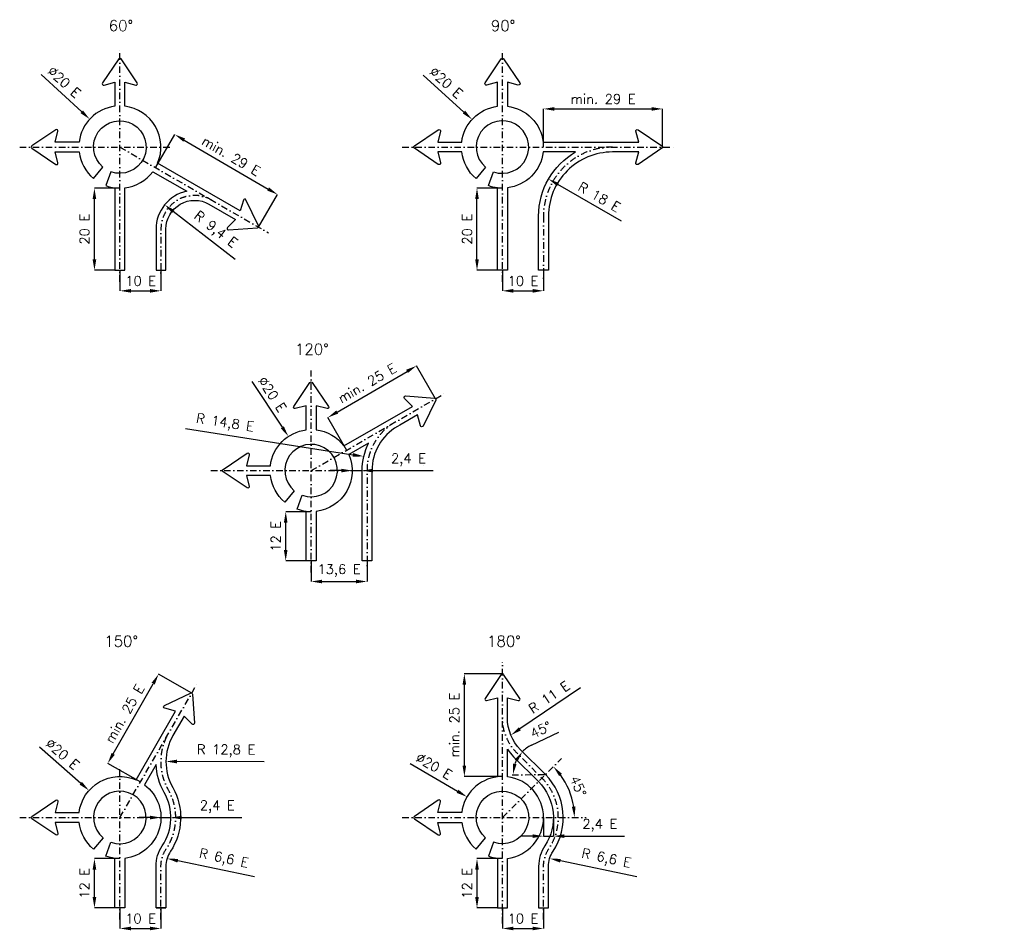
# Model space of a CAD drawing. Header units: millimetres. Extents: x 299 to 43624, y -5240 to 1618.
# Tile 1 of 4: x 299 to 7493, y -5238 to 1413. Entities that reach past the tile are written whole.
import ezdxf

# ---------------------------------------------------------------- set-up
doc = ezdxf.new("R2010")
doc.units = ezdxf.units.MM
doc.header["$LTSCALE"] = 5
doc.linetypes.add('ČERCHOVANÁ', pattern=[25.4, 12.7, -6.35, 0, -6.35])
doc.layers.add('Kóty', color=2, linetype='Continuous')
doc.layers.add('Značka', color=7, linetype='Continuous')
doc.styles.get("Standard").update_dxf_attribs({"font": 'romand.shx', "height": 70})
doc.dimstyles.get("Standard").update_dxf_attribs({"dimtxt": 70, "dimasz": 80, "dimexe": 0.18, "dimexo": 0.0625, "dimgap": 37.5, "dimtad": 1, "dimdec": 0, "dimzin": 0, "dimdsep": 46, "dimtxsty": 'Standard', "dimcen": 0.09, "dimadec": 0, "dimazin": 0, "dimtfac": 1, "dimtdec": 0, "dimtofl": 0, "dimtmove": 0, "dimatfit": 3, "dimfxl": 1, "dimtolj": 1, "dimtzin": 0, "dimarcsym": 0})

# ---------------------------------------------------------------- blocks, each defined once
blk = doc.blocks.new('*D0')
at = {"layer": 'Defpoints', "color": 0, "transparency": 16777216}
for p in [(845.1, 182.8), (1031.1, 182.8), (995.1, -417.2)]:
    blk.add_point(p, dxfattribs=at)
at = {"layer": 'Kóty', "color": 0, "lineweight": -2, "transparency": 16777216}
for p, q in [((1031, 182.8), (844.9, 182.8)), ((845.1, -337.2), (845.1, 102.8)), ((995, -417.2), (844.9, -417.2))]:
    blk.add_line(p, q, dxfattribs=at)
at = {"layer": 'Kóty', "color": 0, "transparency": 16777216}
for points in [[(831.7, 102.8), (858.4, 102.8), (845.1, 182.8)], [(831.7, -337.2), (858.4, -337.2), (845.1, -417.2)]]:
    blk.add_solid(points, dxfattribs=at)
at = {"layer": 'Kóty', "color": 0, "transparency": 16777216, "insert": (772.6, -117.2), "char_height": 70, "attachment_point": 5, "rotation": 90}
blk.add_mtext('\\A1;20 E', dxfattribs=at)
blk = doc.blocks.new('*D1')
at = {"layer": 'Defpoints', "color": 0, "transparency": 16777216}
for p in [(1292.7, 336), (2183.2, 136.1), (2044.2, -102.2)]:
    blk.add_point(p, dxfattribs=at)
at = {"layer": 'Kóty', "color": 0, "lineweight": -2, "transparency": 16777216}
for p, q in [((1292.8, 336.1), (1431.8, 574.6)), ((1500.8, 534.1), (2114.1, 176.4)), ((2044.3, -102.2), (2183.3, 136.3))]:
    blk.add_line(p, q, dxfattribs=at)
at = {"layer": 'Kóty', "color": 0, "transparency": 16777216}
for points in [[(1507.6, 545.6), (1494.1, 522.6), (1431.7, 574.4)], [(2120.9, 187.9), (2107.4, 164.9), (2183.2, 136.1)]]:
    blk.add_solid(points, dxfattribs=at)
at = {"layer": 'Kóty', "color": 0, "transparency": 16777216, "insert": (1844, 417.9), "char_height": 70, "attachment_point": 5, "rotation": 329.74894}
blk.add_mtext('\\A1;min. 29 E', dxfattribs=at)
blk = doc.blocks.new('*D2')
at = {"layer": 'Defpoints', "color": 0, "transparency": 16777216}
for p in [(3640.1, 182.8), (3826.1, 182.8), (3790.1, -417.2)]:
    blk.add_point(p, dxfattribs=at)
at = {"layer": 'Kóty', "color": 0, "lineweight": -2, "transparency": 16777216}
for p, q in [((3826.1, 182.8), (3640, 182.8)), ((3640.1, -337.2), (3640.1, 102.8)), ((3790.1, -417.2), (3640, -417.2))]:
    blk.add_line(p, q, dxfattribs=at)
at = {"layer": 'Kóty', "color": 0, "transparency": 16777216}
for points in [[(3626.8, 102.8), (3653.5, 102.8), (3640.1, 182.8)], [(3626.8, -337.2), (3653.5, -337.2), (3640.1, -417.2)]]:
    blk.add_solid(points, dxfattribs=at)
at = {"layer": 'Kóty', "color": 0, "transparency": 16777216, "insert": (3567.6, -117.2), "char_height": 70, "attachment_point": 5, "rotation": 90}
blk.add_mtext('\\A1;20 E', dxfattribs=at)
blk = doc.blocks.new('*D3')
at = {"layer": 'Defpoints', "color": 0, "transparency": 16777216}
for p in [(4996.1, 761.3), (4126.1, 482.8), (4996.1, 482.8)]:
    blk.add_point(p, dxfattribs=at)
at = {"layer": 'Kóty', "color": 0, "lineweight": -2, "transparency": 16777216}
for p, q in [((4126.1, 482.8), (4126.1, 761.5)), ((4206.1, 761.3), (4916.1, 761.3)), ((4996.1, 482.8), (4996.1, 761.5))]:
    blk.add_line(p, q, dxfattribs=at)
at = {"layer": 'Kóty', "color": 0, "transparency": 16777216}
for points in [[(4206.1, 774.7), (4206.1, 748), (4126.1, 761.3)], [(4916.1, 774.7), (4916.1, 748), (4996.1, 761.3)]]:
    blk.add_solid(points, dxfattribs=at)
at = {"layer": 'Kóty', "color": 0, "transparency": 16777216, "insert": (4561.1, 833.8), "char_height": 70, "attachment_point": 5}
blk.add_mtext('\\A1;min. 29 E', dxfattribs=at)
blk = doc.blocks.new('*D4')
at = {"layer": 'Defpoints', "color": 0, "transparency": 16777216}
for p in [(2242.5, -2180.2), (2428.5, -2180.2), (2392.5, -2540.2)]:
    blk.add_point(p, dxfattribs=at)
at = {"layer": 'Kóty', "color": 0, "lineweight": -2, "transparency": 16777216}
for p, q in [((2428.4, -2180.2), (2242.3, -2180.2)), ((2242.5, -2460.2), (2242.5, -2260.2)), ((2392.4, -2540.2), (2242.3, -2540.2))]:
    blk.add_line(p, q, dxfattribs=at)
at = {"layer": 'Kóty', "color": 0, "transparency": 16777216}
for points in [[(2229.2, -2260.2), (2255.8, -2260.2), (2242.5, -2180.2)], [(2229.2, -2460.2), (2255.8, -2460.2), (2242.5, -2540.2)]]:
    blk.add_solid(points, dxfattribs=at)
at = {"layer": 'Kóty', "color": 0, "transparency": 16777216, "insert": (2170, -2360.2), "char_height": 70, "attachment_point": 5, "rotation": 90}
blk.add_mtext('\\A1;12 E', dxfattribs=at)
blk = doc.blocks.new('*D5')
at = {"layer": 'Defpoints', "color": 0, "transparency": 16777216}
for p in [(3198, -1115.1), (3337.8, -1355.2), (2689.8, -1732.8)]:
    blk.add_point(p, dxfattribs=at)
at = {"layer": 'Kóty', "color": 0, "lineweight": -2, "transparency": 16777216}
for p, q in [((3337.8, -1355.1), (3197.9, -1115)), ((2619, -1452.4), (3128.8, -1155.4)), ((2689.7, -1732.7), (2549.8, -1492.5))]:
    blk.add_line(p, q, dxfattribs=at)
at = {"layer": 'Kóty', "color": 0, "transparency": 16777216}
for points in [[(3122.1, -1143.9), (3135.5, -1166.9), (3198, -1115.1)], [(2612.3, -1440.9), (2625.7, -1463.9), (2549.9, -1492.7)]]:
    blk.add_solid(points, dxfattribs=at)
at = {"layer": 'Kóty', "color": 0, "transparency": 16777216, "insert": (2837.4, -1241.3), "char_height": 70, "attachment_point": 5, "rotation": 30.22629}
blk.add_mtext('\\A1;min. 25 E', dxfattribs=at)
blk = doc.blocks.new('*D6')
at = {"layer": 'Defpoints', "color": 0, "transparency": 16777216}
for p in [(845.1, -4714.2), (1031.1, -4714.2), (995.1, -5074.2)]:
    blk.add_point(p, dxfattribs=at)
at = {"layer": 'Kóty', "color": 0, "lineweight": -2, "transparency": 16777216}
for p, q in [((1031.1, -4714.2), (845, -4714.2)), ((845.1, -4994.2), (845.1, -4794.2)), ((995.1, -5074.2), (845, -5074.2))]:
    blk.add_line(p, q, dxfattribs=at)
at = {"layer": 'Kóty', "color": 0, "transparency": 16777216}
for points in [[(831.8, -4794.2), (858.5, -4794.2), (845.1, -4714.2)], [(831.8, -4994.2), (858.5, -4994.2), (845.1, -5074.2)]]:
    blk.add_solid(points, dxfattribs=at)
at = {"layer": 'Kóty', "color": 0, "transparency": 16777216, "insert": (772.6, -4894.2), "char_height": 70, "attachment_point": 5, "rotation": 90}
blk.add_mtext('\\A1;12 E', dxfattribs=at)
blk = doc.blocks.new('*D7')
at = {"layer": 'Defpoints', "color": 0, "transparency": 16777216}
for p in [(1375.7, -4713.2), (1569.5, -4753.7)]:
    blk.add_point(p, dxfattribs=at)
at = {"layer": 'Kóty', "color": 0, "lineweight": -2, "transparency": 16777216}
blk.add_line((2013.5, -4846.6), (1454, -4729.6), dxfattribs=at)
at = {"layer": 'Kóty', "color": 0, "transparency": 16777216}
blk.add_solid([(1456.7, -4716.5), (1451.2, -4742.6), (1375.7, -4713.2)], dxfattribs=at)
at = {"layer": 'Kóty', "color": 0, "transparency": 16777216, "insert": (1789.1, -4718.8), "char_height": 70, "attachment_point": 5, "rotation": 348.18379}
blk.add_mtext('\\A1;R 6,6 E', dxfattribs=at)
blk = doc.blocks.new('*D8')
at = {"layer": 'Defpoints', "color": 0, "transparency": 16777216}
for p in [(1313.9, -3366.8), (1556.1, -3504.9), (1184.7, -4156.5)]:
    blk.add_point(p, dxfattribs=at)
at = {"layer": 'Kóty', "color": 0, "lineweight": -2, "transparency": 16777216}
for p, q in [((1556, -3504.8), (1313.7, -3366.7)), ((982.1, -3948.9), (1274.3, -3436.3)), ((1184.6, -4156.4), (942.3, -4018.3))]:
    blk.add_line(p, q, dxfattribs=at)
at = {"layer": 'Kóty', "color": 0, "transparency": 16777216}
for points in [[(1262.7, -3429.7), (1285.8, -3442.9), (1313.9, -3366.8)], [(970.5, -3942.3), (993.7, -3955.5), (942.5, -4018.4)]]:
    blk.add_solid(points, dxfattribs=at)
at = {"layer": 'Kóty', "color": 0, "transparency": 16777216, "insert": (1065.2, -3656.7), "char_height": 70, "attachment_point": 5, "rotation": 60.31669}
blk.add_mtext('\\A1;min. 25 E', dxfattribs=at)
blk = doc.blocks.new('*D9')
at = {"layer": 'Defpoints', "color": 0, "transparency": 16777216}
for p in [(3640.2, -4714.2), (3826.2, -4714.2), (3790.2, -5074.2)]:
    blk.add_point(p, dxfattribs=at)
at = {"layer": 'Kóty', "color": 0, "lineweight": -2, "transparency": 16777216}
for p, q in [((3826.2, -4714.2), (3640, -4714.2)), ((3640.2, -4994.2), (3640.2, -4794.2)), ((3790.2, -5074.2), (3640, -5074.2))]:
    blk.add_line(p, q, dxfattribs=at)
at = {"layer": 'Kóty', "color": 0, "transparency": 16777216}
for points in [[(3626.9, -4794.2), (3653.6, -4794.2), (3640.2, -4714.2)], [(3626.9, -4994.2), (3653.6, -4994.2), (3640.2, -5074.2)]]:
    blk.add_solid(points, dxfattribs=at)
at = {"layer": 'Kóty', "color": 0, "transparency": 16777216, "insert": (3567.7, -4894.2), "char_height": 70, "attachment_point": 5, "rotation": 90}
blk.add_mtext('\\A1;12 E', dxfattribs=at)
blk = doc.blocks.new('*D10')
at = {"layer": 'Defpoints', "color": 0, "transparency": 16777216}
for p in [(3547.7, -3364.2), (3826.2, -3364.2), (3826.2, -4114.2)]:
    blk.add_point(p, dxfattribs=at)
at = {"layer": 'Kóty', "color": 0, "lineweight": -2, "transparency": 16777216}
for p, q in [((3826.2, -3364.2), (3547.5, -3364.2)), ((3547.7, -4034.2), (3547.7, -3444.2)), ((3826.2, -4114.2), (3547.5, -4114.2))]:
    blk.add_line(p, q, dxfattribs=at)
at = {"layer": 'Kóty', "color": 0, "transparency": 16777216}
for points in [[(3534.3, -3444.2), (3561, -3444.2), (3547.7, -3364.2)], [(3534.3, -4034.2), (3561, -4034.2), (3547.7, -4114.2)]]:
    blk.add_solid(points, dxfattribs=at)
at = {"layer": 'Kóty', "color": 0, "transparency": 16777216, "insert": (3475.2, -3739.2), "char_height": 70, "attachment_point": 5, "rotation": 90}
blk.add_mtext('\\A1;min. 25 E', dxfattribs=at)
blk = doc.blocks.new('*D24')
at = {"layer": 'Defpoints', "color": 0, "transparency": 16777216}
for p in [(4257.8, -3982.5), (4334.6, -4277.9), (3094.2, -4414.1), (3826.1, -4414.1), (4436.6, -4414.1)]:
    blk.add_point(p, dxfattribs=at)
at = {"layer": 'Kóty', "color": 0, "lineweight": -2, "transparency": 16777216}
blk.add_arc((3826.1, -4414.1), 526.4, 8.71571, 36.28429, dxfattribs=at)
at = {"layer": 'Kóty', "color": 0, "transparency": 16777216}
for points in [[(4240.4, -4111.3), (4260.6, -4093.9), (4198.4, -4041.9)], [(4359.8, -4333.3), (4333.2, -4335.4), (4352.6, -4414.1)]]:
    blk.add_solid(points, dxfattribs=at)
at = {"layer": 'Kóty', "color": 0, "transparency": 16777216, "insert": (4379.5, -4184.9), "char_height": 70, "attachment_point": 5, "rotation": 292.5}
blk.add_mtext('\\A1;45°', dxfattribs=at)
blk = doc.blocks.new('*D34')
at = {"layer": 'Defpoints', "color": 0, "transparency": 16777216}
for p in [(1331.1, -4414.2), (1403.1, -4414.2), (1403.1, -4414.2)]:
    blk.add_point(p, dxfattribs=at)
at = {"layer": 'Kóty', "color": 0, "lineweight": -2, "transparency": 16777216}
for p, q in [((1251.1, -4414.2), (1171.1, -4414.2)), ((1331.1, -4414.2), (1331.1, -4414)), ((1403.1, -4414.3), (1403.1, -4414.4)), ((1483.1, -4414.2), (1921.5, -4414.2))]:
    blk.add_line(p, q, dxfattribs=at)
at = {"layer": 'Kóty', "color": 0, "transparency": 16777216}
for points in [[(1251.1, -4400.9), (1251.1, -4427.5), (1331.1, -4414.2)], [(1483.1, -4400.9), (1483.1, -4427.5), (1403.1, -4414.2)]]:
    blk.add_solid(points, dxfattribs=at)
at = {"layer": 'Kóty', "color": 0, "transparency": 16777216, "insert": (1742.3, -4335), "char_height": 70, "attachment_point": 5}
blk.add_mtext('\\A1;2,4 E', dxfattribs=at)
blk = doc.blocks.new('*D35')
at = {"layer": 'Defpoints', "color": 0, "transparency": 16777216}
for p in [(2728.5, -1880.2), (2800.5, -1880.2), (2800.5, -1880.2)]:
    blk.add_point(p, dxfattribs=at)
at = {"layer": 'Kóty', "color": 0, "lineweight": -2, "transparency": 16777216}
for p, q in [((2648.5, -1880.2), (2568.5, -1880.2)), ((2728.5, -1880.3), (2728.5, -1880.4)), ((2800.5, -1880.3), (2800.5, -1880.4)), ((2880.5, -1880.2), (3318.8, -1880.2))]:
    blk.add_line(p, q, dxfattribs=at)
at = {"layer": 'Kóty', "color": 0, "transparency": 16777216}
for points in [[(2648.5, -1866.9), (2648.5, -1893.5), (2728.5, -1880.2)], [(2880.5, -1866.9), (2880.5, -1893.5), (2800.5, -1880.2)]]:
    blk.add_solid(points, dxfattribs=at)
at = {"layer": 'Kóty', "color": 0, "transparency": 16777216, "insert": (3139.7, -1801), "char_height": 70, "attachment_point": 5}
blk.add_mtext('\\A1;2,4 E', dxfattribs=at)
blk = doc.blocks.new('*D36')
at = {"layer": 'Defpoints', "color": 0, "transparency": 16777216}
for p in [(3950.1, -3910.2), (3910.6, -4039.4), (4140.2, -4100.3), (4140.2, -4100.3), (3896.9, -4101.3)]:
    blk.add_point(p, dxfattribs=at)
at = {"layer": 'Kóty', "color": 0, "lineweight": -2, "transparency": 16777216}
blk.add_line((4037.5, -3886.1), (4237.4, -3790.3), dxfattribs=at)
for start, end in [(115.60683, 135), (154.39317, 160.84674)]:
    blk.add_arc((4140.2, -4100.3), 237.5, start, end, dxfattribs=at)
at = {"layer": 'Kóty', "color": 0, "transparency": 16777216}
for points in [[(3915.1, -3989.9), (3936.9, -4005.3), (3972.3, -3932.3)], [(3929, -4024.5), (3902.7, -4020.1), (3902.7, -4101.3)]]:
    blk.add_solid(points, dxfattribs=at)
at = {"layer": 'Kóty', "color": 0, "transparency": 16777216, "insert": (4106.2, -3772.8), "char_height": 70, "attachment_point": 5, "rotation": 25.60683}
blk.add_mtext('\\A1;45°', dxfattribs=at)
blk = doc.blocks.new('*D37')
at = {"layer": 'Defpoints', "color": 0, "transparency": 16777216}
for p in [(4126.2, -4414.1), (4198.2, -4414.2), (4198.2, -4549.9)]:
    blk.add_point(p, dxfattribs=at)
at = {"layer": 'Kóty', "color": 0, "lineweight": -2, "transparency": 16777216}
for p, q in [((4126.2, -4414.2), (4126.2, -4550.1)), ((4198.2, -4414.3), (4198.2, -4550.1)), ((4046.2, -4549.9), (3966.2, -4549.9)), ((4278.2, -4549.9), (4716.6, -4549.9))]:
    blk.add_line(p, q, dxfattribs=at)
at = {"layer": 'Kóty', "color": 0, "transparency": 16777216}
for points in [[(4046.2, -4536.6), (4046.2, -4563.2), (4126.2, -4549.9)], [(4278.2, -4536.6), (4278.2, -4563.2), (4198.2, -4549.9)]]:
    blk.add_solid(points, dxfattribs=at)
at = {"layer": 'Kóty', "color": 0, "transparency": 16777216, "insert": (4537.4, -4470.7), "char_height": 70, "attachment_point": 5}
blk.add_mtext('\\A1;2,4 E', dxfattribs=at)
blk = doc.blocks.new('*D50')
at = {"layer": 'Defpoints', "color": 0, "transparency": 16777216}
for p in [(2812.7, -1776.9), (3251.4, -1845.4)]:
    blk.add_point(p, dxfattribs=at)
at = {"layer": 'Kóty', "color": 0, "lineweight": -2, "transparency": 16777216}
for p, q in [((1510.8, -1573.6), (2733.7, -1764.5)), ((3251.3, -1845.4), (3251.5, -1845.4)), ((3251.4, -1845.5), (3251.4, -1845.3))]:
    blk.add_line(p, q, dxfattribs=at)
at = {"layer": 'Kóty', "color": 0, "transparency": 16777216}
blk.add_solid([(2735.7, -1751.4), (2731.6, -1777.7), (2812.7, -1776.9)], dxfattribs=at)
at = {"layer": 'Kóty', "color": 0, "transparency": 16777216, "insert": (1798.8, -1538.4), "char_height": 70, "attachment_point": 5, "rotation": 351.12528}
blk.add_mtext('\\A1;R 14,8 E', dxfattribs=at)
blk = doc.blocks.new('*D57')
at = {"layer": 'Defpoints', "color": 0, "transparency": 16777216}
for p in [(4162.7, 249.1), (4630.1, -21.2)]:
    blk.add_point(p, dxfattribs=at)
at = {"layer": 'Kóty', "color": 0, "lineweight": -2, "transparency": 16777216}
blk.add_line((4695.1, -58.8), (4231.9, 209), dxfattribs=at)
at = {"layer": 'Kóty', "color": 0, "transparency": 16777216}
blk.add_solid([(4238.6, 220.6), (4225.2, 197.5), (4162.7, 249.1)], dxfattribs=at)
at = {"layer": 'Kóty', "color": 0, "transparency": 16777216, "insert": (4534.4, 117.9), "char_height": 70, "attachment_point": 5, "rotation": 329.96322}
blk.add_mtext('\\A1;R 18 E', dxfattribs=at)
blk = doc.blocks.new('*D58')
at = {"layer": 'Defpoints', "color": 0, "transparency": 16777216}
for p in [(1367.7, -4004.6), (1751.7, -4006.2)]:
    blk.add_point(p, dxfattribs=at)
at = {"layer": 'Kóty', "color": 0, "lineweight": -2, "transparency": 16777216}
blk.add_line((2086, -4007.6), (1447.7, -4005), dxfattribs=at)
at = {"layer": 'Kóty', "color": 0, "transparency": 16777216}
blk.add_solid([(1447.7, -3991.6), (1447.6, -4018.3), (1367.7, -4004.6)], dxfattribs=at)
at = {"layer": 'Kóty', "color": 0, "transparency": 16777216, "insert": (1807.2, -3927.3), "char_height": 70, "attachment_point": 5, "rotation": 359.75971}
blk.add_mtext('\\A1;R 12,8 E', dxfattribs=at)
blk = doc.blocks.new('*D59')
at = {"layer": 'Defpoints', "color": 0, "transparency": 16777216}
for p in [(4170.7, -4713.2), (4364.5, -4753.7)]:
    blk.add_point(p, dxfattribs=at)
at = {"layer": 'Kóty', "color": 0, "lineweight": -2, "transparency": 16777216}
blk.add_line((4808.6, -4846.6), (4249, -4729.6), dxfattribs=at)
at = {"layer": 'Kóty', "color": 0, "transparency": 16777216}
blk.add_solid([(4251.8, -4716.5), (4246.3, -4742.6), (4170.7, -4713.2)], dxfattribs=at)
at = {"layer": 'Kóty', "color": 0, "transparency": 16777216, "insert": (4584.2, -4718.8), "char_height": 70, "attachment_point": 5, "rotation": 348.18379}
blk.add_mtext('\\A1;R 6,6 E', dxfattribs=at)
blk = doc.blocks.new('*D60')
at = {"layer": 'Defpoints', "color": 0, "transparency": 16777216}
for p in [(4160.5, -3626.7), (3887.3, -3811.9)]:
    blk.add_point(p, dxfattribs=at)
at = {"layer": 'Kóty', "color": 0, "lineweight": -2, "transparency": 16777216}
blk.add_line((4396.3, -3466.7), (3953.6, -3767), dxfattribs=at)
at = {"layer": 'Kóty', "color": 0, "transparency": 16777216}
blk.add_solid([(3946.1, -3756), (3961, -3778), (3887.3, -3811.9)], dxfattribs=at)
at = {"layer": 'Kóty', "color": 0, "transparency": 16777216, "insert": (4167.3, -3534.4), "char_height": 70, "attachment_point": 5, "rotation": 34.14699}
blk.add_mtext('\\A1;R 11 E', dxfattribs=at)

msp = doc.modelspace()

# ---------------------------------------------------------------- linework, layer by layer
at = {"color": 3}
msp.add_lwpolyline([(1295.1, -5074.2), (1367.1, -5074.2)], dxfattribs=at)
at = {"layer": 'Kóty'}
for p, q in [((457.1, 1013.4), (752, 740.7)), ((3247.5, 1008.3), (3544.8, 738.2)), ((1031, 482.8), (1031.1, 482.8)), ((1031.1, 482.7), (1031.1, 482.9)), ((3826, 482.8), (3826.2, 482.8)), ((3826.1, 482.7), (3826.1, 482.9)), ((1873.1, -338.1), (1421.3, 12.2)), ((1031.1, -417.3), (1031.1, -567.4)), ((1331.1, -417.3), (1331.1, -567.4)), ((3826.1, -417.3), (3826.1, -567.4)), ((4126.1, -417.3), (4126.1, -567.4)), ((1111.1, -567.2), (1251.1, -567.2)), ((3906.1, -567.2), (4046.1, -567.2)), ((1994.9, -1229.8), (2217.7, -1564)), ((2428.4, -1880.2), (2428.6, -1880.2)), ((2428.4, -1880.2), (2428.6, -1880.2)), ((2428.5, -1880.3), (2428.5, -1880.1)), ((2428.5, -1880.3), (2428.5, -1880.1)), ((2428.5, -1880.2), (2428.7, -1880.2)), ((2428.5, -1880.2), (2428.7, -1880.2)), ((2428.6, -1880.3), (2428.6, -1880.1)), ((2428.6, -1880.3), (2428.6, -1880.1)), ((2428.5, -2540.3), (2428.5, -2690.4)), ((2836.5, -2540.3), (2836.5, -2690.4)), ((2508.5, -2690.2), (2756.5, -2690.2)), ((443.4, -3898.8), (745.4, -4163.7)), ((3151.2, -4020), (3498.1, -4222.6)), ((1031.1, -4414.3), (1031.1, -4414.1)), ((1031.1, -4414.2), (1031.2, -4414.2)), ((3826.1, -4414.1), (3826.3, -4414.1)), ((3826.1, -4414.1), (3826.3, -4414.1)), ((3826.1, -4414.1), (3826.3, -4414.1)), ((3826.1, -4414.2), (3826.3, -4414.2)), ((3826.2, -4414.2), (3826.2, -4414)), ((3826.2, -4414.2), (3826.2, -4414)), ((3826.2, -4414.2), (3826.2, -4414)), ((3826.2, -4414.3), (3826.2, -4414.1)), ((1031.1, -5074.3), (1031.1, -5224.4)), ((1331.1, -5074.3), (1331.1, -5224.4)), ((3826.2, -5074.3), (3826.2, -5224.4)), ((4126.2, -5074.3), (4126.2, -5224.4)), ((1111.1, -5224.2), (1251.1, -5224.2)), ((3906.2, -5224.2), (4046.2, -5224.2))]:
    msp.add_line(p, q, dxfattribs=at)
at = {"layer": 'Kóty', "ltscale": 0.75}
for p, q in [((1031, 482.8), (1031.1, 482.8)), ((1031, 482.8), (1031.1, 482.8)), ((1031.1, 482.7), (1031.1, 482.9)), ((1031.1, 482.7), (1031.1, 482.9))]:
    msp.add_line(p, q, dxfattribs=at)
at = {"layer": 'Kóty'}
for points in [[(2728.5, -1880.2), (2800.5, -1880.2)], [(1331.1, -4414.2), (1403.1, -4414.2)], [(4126.2, -4549.9), (4198.2, -4549.9)]]:
    msp.add_lwpolyline(points, dxfattribs=at)
for points in [[(761.1, 750.5), (743, 731), (810.8, 686.4)], [(3553.8, 748.1), (3535.9, 728.4), (3604, 684.5)], [(1429.5, 22.7), (1413.2, 1.6), (1358.1, 61.2)], [(1111.1, -553.9), (1111.1, -580.6), (1031.1, -567.2)], [(1251.1, -553.9), (1251.1, -580.6), (1331.1, -567.2)], [(3906.1, -553.9), (3906.1, -580.6), (3826.1, -567.2)], [(4046.1, -553.9), (4046.1, -580.6), (4126.1, -567.2)], [(2228.8, -1556.6), (2206.6, -1571.4), (2262.1, -1630.6)], [(2508.5, -2676.9), (2508.5, -2703.5), (2428.5, -2690.2)], [(2756.5, -2676.9), (2756.5, -2703.5), (2836.5, -2690.2)], [(754.2, -4153.6), (736.6, -4173.7), (805.6, -4216.4)], [(3504.8, -4211.1), (3491.4, -4234.1), (3567.2, -4262.9)], [(1111.1, -5210.9), (1111.1, -5237.5), (1031.1, -5224.2)], [(1251.1, -5210.9), (1251.1, -5237.5), (1331.1, -5224.2)], [(3906.2, -5210.9), (3906.2, -5237.5), (3826.2, -5224.2)], [(4046.2, -5210.9), (4046.2, -5237.5), (4126.2, -5224.2)]]:
    msp.add_solid(points, dxfattribs=at)
at = {"layer": 'Značka', "color": 6, "linetype": 'ČERCHOVANÁ', "ltscale": 0.75}
for p, q in [((1031.1, -501.2), (1031.1, 1214.8)), ((3826.1, -501.2), (3826.1, 1214.8)), ((299.1, 482.8), (1415.1, 482.8)), ((1031.1, 482.8), (2117, -144.2)), ((3094.1, 482.8), (5080.1, 482.8)), ((2428.6, -2624.2), (2428.6, -1148.2)), ((2428.5, -1880.2), (3410.6, -1313.2)), ((1696.6, -1880.2), (3160.6, -1880.2)), ((3826.1, -5187.6), (3826.1, -3280.2)), ((1031.1, -4414.3), (1598.1, -3432.2)), ((3826.1, -4414.1), (4257.8, -3982.5)), ((1031.1, -5158.2), (1031.1, -4030.2)), ((3896.9, -4101.3), (4140.2, -4100.3)), ((299.1, -4414.2), (1763.1, -4414.2)), ((3094.2, -4414.1), (4436.6, -4414.1))]:
    msp.add_line(p, q, dxfattribs=at)
at = {"layer": 'Značka', "color": 3}
for points in [[(1519.1, 159.5, 0.354765), (1295.1, -116.5), (1295.1, -417.2), (1367.1, -417.2), (1367.1, -116.5, -0.57735), (1682.1, 65.3), (1874.8, -45.9), (1817.4, -104.9, 0.689385), (1825.5, -122.3), (2036.1, -107.3, 0.530846), (2044.6, -92.6), (1952.3, 97.3, 0.689385), (1933.2, 95.6), (1910.8, 16.4), (1307, 365, 0.499758), (1067.1, 780.6), (1067.1, 955.9), (1146.8, 935.7, 0.689385), (1157.9, 951.4), (1039.6, 1126.3, 0.530846), (1022.5, 1126.3), (904.2, 951.4, 0.689385), (915.3, 935.7), (995.1, 955.9), (995.1, 780.6, 0.345381), (733.2, 518.8), (557.9, 518.8), (578.2, 598.5, 0.689385), (562.4, 609.6), (387.6, 491.3, 0.530846), (387.6, 474.3), (562.4, 356, 0.689385), (578.2, 367), (557.9, 446.8), (733.2, 446.8, 0.190344), (838.2, 253), (907.6, 335.7, -11.430052), (965.4, 302.4), (928.4, 200.9, 0.057256), (995.1, 184.9), (995.1, -417.2), (1067.1, -417.2), (1067.1, 184.9, 0.204433), (1271, 302.7), (1519.1, 159.5)], [(4360.7, 446.8), (4124, 446.8, -0.345381), (3862.1, 184.9), (3862.1, -417.2), (3790.1, -417.2), (3790.1, 184.9, -0.057256), (3723.5, 200.9), (3760.5, 302.4, 11.430052), (3702.7, 335.7), (3633.3, 253, -0.190344), (3528.3, 446.8), (3353, 446.8), (3373.3, 367, -0.689385), (3357.5, 356), (3182.7, 474.3, -0.530846), (3182.7, 491.3), (3357.5, 609.6, -0.689385), (3373.3, 598.5), (3353, 518.8), (3528.3, 518.8, -0.345381), (3790.1, 780.6), (3790.1, 955.9), (3710.4, 935.7, -0.689385), (3699.3, 951.4), (3817.6, 1126.3, -0.530846), (3834.7, 1126.3), (3952.9, 951.4, -0.689385), (3941.9, 935.7), (3862.1, 955.9), (3862.1, 780.6, -0.345381), (4124, 518.8), (4630.1, 518.8), (4821.3, 518.8), (4801, 598.5, -0.689385), (4816.8, 609.6), (4991.6, 491.3, -0.530846), (4991.6, 474.3), (4816.8, 356, -0.689385), (4801, 367), (4821.3, 446.8), (4630.1, 446.8, 0.414214), (4162.1, -21.2), (4162.1, -417.2), (4090.1, -417.2), (4090.1, -21.2, -0.268293), (4360.7, 446.8)], [(4162.2, -5074.2), (4162.2, -4770.6, -0.148195), (4195.5, -4660.7, 0.35765), (4140.2, -4100.3), (3958.9, -3919, -0.198912), (3862.2, -3685.6), (3862.2, -3539.1), (3942, -3559.3, 0.689385), (3953, -3543.6), (3834.7, -3368.7, 0.530846), (3817.7, -3368.7), (3699.4, -3543.6, 0.689385), (3710.5, -3559.3), (3790.2, -3539.1), (3790.2, -4116.4, 0.345381), (3528.4, -4378.2), (3353.1, -4378.2), (3373.3, -4298.5, 0.689385), (3357.6, -4287.4), (3182.8, -4405.7, 0.530846), (3182.8, -4422.7), (3357.6, -4541, 0.689385), (3373.3, -4530), (3353.1, -4450.2), (3528.4, -4450.2, 0.190344), (3633.4, -4644), (3702.8, -4561.3, -11.430052), (3760.6, -4594.6), (3723.6, -4696.1, 0.057256), (3790.2, -4712), (3790.2, -5074.2), (3862.2, -5074.2), (3862.2, -4712, 0.886405), (3862.2, -4116.4), (3862.2, -3915.2, 0.044424), (3908, -3969.9), (4089.3, -4151.2, -0.35765), (4135.7, -4620.7, 0.148195), (4090.2, -4770.6), (4090.2, -5074.2)], [(1340.6, -4620.7, 0.28315), (1354.9, -4230.9, -0.117838), (1296.1, -4027.2), (1211.2, -4174.3, -0.675879), (1067.1, -4712), (1067.1, -5074.2), (995.1, -5074.2), (995.1, -4712, -0.057256), (928.5, -4696.1), (965.5, -4594.6, 11.430052), (907.7, -4561.3), (838.3, -4644, -0.190344), (733.3, -4450.2), (558, -4450.2), (578.3, -4530, -0.689385), (562.5, -4541), (387.7, -4422.7, -0.530846), (387.7, -4405.7), (562.5, -4287.4, -0.689385), (578.3, -4298.5), (558, -4378.2), (733.3, -4378.2, -0.499758), (1148.9, -4138.3), (1437.5, -3638.3), (1358.3, -3616, -0.689385), (1356.6, -3596.8), (1546.5, -3504.5, -0.530846), (1561.3, -3513.1), (1576.3, -3723.6, -0.689385), (1558.8, -3731.7), (1499.9, -3674.3), (1419.1, -3814.2, 0.265703), (1417.5, -4195.4, -0.28315), (1400.4, -4660.7, 0.148195), (1367.1, -4770.6), (1367.1, -5074.2), (1295.1, -5074.2), (1295.1, -4770.6, -0.148195), (1340.6, -4620.7)]]:
    msp.add_lwpolyline(points, format="xyb", close=True, dxfattribs=at)
at = {"layer": 'Značka', "color": 6, "linetype": 'ČERCHOVANÁ', "ltscale": 0.75}
msp.add_lwpolyline([(4630.1, 482.8, 0.414214), (4126.1, -21.2), (4126.1, -501.2)], format="xyb", dxfattribs=at)
at = {"layer": 'Značka', "color": 6, "linetype": 'ČERCHOVANÁ', "ltscale": 0.75, "flags": 128}
for points in [[(1700.1, 96.5), (1700.1, 96.5, 0.57735), (1331.1, -116.5), (1331.1, -501.2)], [(3040.5, -1526.9, 0.267949), (2836.5, -1880.2), (2836.5, -2624.2)], [(4126.2, -5158.2), (4126.2, -4770.6, -0.148195), (4165.6, -4640.7, 0.35765), (4114.7, -4125.7), (3933.4, -3944.4, -0.198591), (3826.1, -3685.6, -0.198912)], [(1331.1, -5158.2), (1331.1, -4770.6, -0.148195), (1370.5, -4640.7, 0.28315), (1386.2, -4213.2, -0.265703), (1387.9, -3796.2, -0.265703)]]:
    msp.add_lwpolyline(points, format="xyb", dxfattribs=at)
at = {"layer": 'Značka', "color": 3}
msp.add_lwpolyline([(2305.1, -2027.3), (2235.7, -2110, -0.190344), (2130.7, -1916.2), (1955.4, -1916.2), (1975.6, -1995.9, -0.689385), (1959.9, -2007), (1785, -1888.7, -0.530846), (1785, -1871.7), (1959.9, -1753.4, -0.689385), (1975.6, -1764.4), (1955.4, -1844.2), (2130.7, -1844.2, -0.345381), (2392.5, -1582.4), (2392.5, -1407), (2312.8, -1427.3, -0.689385), (2301.7, -1411.6), (2420, -1236.7, -0.530846), (2437, -1236.7), (2555.3, -1411.6, -0.689385), (2544.3, -1427.3), (2464.5, -1407), (2464.5, -1582.4, -0.204433), (2668.4, -1700.1), (3168.4, -1411.4), (3111, -1352.5, -0.689385), (3119.1, -1335.1), (3329.7, -1350.1, -0.530846), (3338.2, -1364.8), (3245.9, -1554.7, -0.689385), (3226.7, -1553), (3204.4, -1473.8), (3076.5, -1547.6), (3058.5, -1558, 0.267949), (2872.5, -1880.2), (2872.5, -2540.2), (2800.5, -2540.2), (2800.5, -1880.2, -0.117971), (2848.6, -1679.2), (2704.4, -1762.5, -0.499758), (2464.5, -2178), (2464.5, -2540.2), (2392.5, -2540.2), (2392.5, -2178, -0.057256), (2325.9, -2162.1), (2362.8, -2060.6, 11.430052), (2305.1, -2027.3)], format="xyb", dxfattribs=at)

# ---------------------------------------------------------------- texts
at = {"layer": 'Kóty', "char_height": 70, "attachment_point": 5}
for s, insert, rotation in [('\\A1;∅20 E', (624.4, 957.5), 317.2439), ('\\A1;∅20 E', (3415.3, 953.8), 317.75844), ('\\A1;R 9,4 E', (1727.3, -124.9), 322.21317), ('\\A1;∅20 E', (2144.5, -1323.4), 303.68862), ('\\A1;∅20 E', (612.2, -3950.4), 318.75131), ('\\A1;∅20 E', (3326.7, -4038.5), 329.71516)]:
    msp.add_mtext(s, dxfattribs=dict(at, insert=insert, rotation=rotation))
for s, insert in [('\\A1;10 E', (1182.7, -494.7)), ('\\A1;10 E', (3976.5, -494.7)), ('\\A1;13,6 E', (2632.3, -2611)), ('\\A1;10 E', (1182.5, -5151.7)), ('\\A1;10 E', (3976.2, -5151.7))]:
    msp.add_mtext(s, dxfattribs=dict(at, insert=insert))
at = {"layer": 'Značka', "color": 7, "char_height": 80, "attachment_point": 1}
for s, width, insert in [('\\pi47.40524;{\\C256;60°}', 258.62, (902.3, 1409.4)), ('\\pi45.50048;{\\C256;90°}', 258.62, (3696, 1409.4)), ('\\pi13.11952;{\\C256;120°}', 258.62, (2297.7, -953.5)), ('\\pi33.66745;{\\C256;150°}', 299.716, (883.7, -3086.1)), ('\\pi24.42484;{\\C256;180°}', 281.231, (3689.5, -3086.1))]:
    msp.add_mtext_dynamic_manual_height_columns(s, width=width, gutter_width=100, heights=[0], dxfattribs=dict(at, insert=insert))

# ---------------------------------------------------------------- dimensions: what is measured, and where the dimension line sits
at = {"layer": 'Kóty'}
for base, p1, p2, text, picture, middle in [((4996.1, 761.3), (4126.1, 482.8), (4996.1, 482.8), 'min. 29 E', '*D3', (4561.1, 833.8)), ((2800.5, -1880.2), (2728.5, -1880.2), (2800.5, -1880.2), '2,4 E', '*D35', (3139.7, -1801)), ((1403.1, -4414.2), (1331.1, -4414.2), (1403.1, -4414.2), '2,4 E', '*D34', (1742.3, -4335)), ((4198.2, -4549.9), (4126.2, -4414.1), (4198.2, -4414.2), '2,4 E', '*D37', (4537.4, -4470.7))]:
    dim = msp.add_linear_dim(base=base, p1=p1, p2=p2, text=text, dimstyle='Standard', dxfattribs=at)
    dim.commit()
    dim.dimension.update_dxf_attribs({"geometry": picture, "text_midpoint": middle})
for p1, p2, distance, text, picture, middle in [((1292.7, 336), (2044.2, -102.2), 275.9, 'min. 29 E', '*D1', (1844, 417.9)), ((2689.8, -1732.8), (3337.8, -1355.2), 277.9, 'min. 25 E', '*D5', (2837.4, -1241.3)), ((1184.7, -4156.5), (1556.1, -3504.9), 278.8, 'min. 25 E', '*D8', (1065.2, -3656.7))]:
    dim = msp.add_aligned_dim(p1=p1, p2=p2, distance=distance, text=text, dimstyle='Standard', dxfattribs=at)
    dim.commit()
    dim.dimension.update_dxf_attribs({"geometry": picture, "text_midpoint": middle})
for center, mpoint, text, picture, middle in [((4630.1, -21.2), (4162.7, 249.1), 'R 18 E', '*D57', (4498.1, 55.1)), ((3251.4, -1845.4), (2812.7, -1776.9), 'R 14,8 E', '*D50', (1786.6, -1616.7)), ((4160.5, -3626.7), (3887.3, -3811.9), 'R 11 E', '*D60', (4208, -3594.4)), ((1751.7, -4006.2), (1367.7, -4004.6), 'R 12,8 E', '*D58', (1806.8, -4006.5)), ((1569.5, -4753.7), (1375.7, -4713.2), 'R 6,6 E', '*D7', (1772.9, -4796.3)), ((4364.5, -4753.7), (4170.7, -4713.2), 'R 6,6 E', '*D59', (4568, -4796.3))]:
    dim = msp.add_radius_dim(center=center, mpoint=mpoint, text=text, dimstyle='Standard', dxfattribs=at)
    dim.commit()
    dim.dimension.update_dxf_attribs({"geometry": picture, "text_midpoint": middle, "dimtype": 164})
for base, p1, p2, text, picture, middle in [((845.1, 182.8), (995.1, -417.2), (1031.1, 182.8), '20 E', '*D0', (772.6, -117.2)), ((3640.1, 182.8), (3790.1, -417.2), (3826.1, 182.8), '20 E', '*D2', (3567.6, -117.2)), ((2242.5, -2180.2), (2392.5, -2540.2), (2428.5, -2180.2), '12 E', '*D4', (2170, -2360.2)), ((3547.7, -3364.2), (3826.2, -4114.2), (3826.2, -3364.2), 'min. 25 E', '*D10', (3475.2, -3739.2)), ((845.1, -4714.2), (995.1, -5074.2), (1031.1, -4714.2), '12 E', '*D6', (772.6, -4894.2)), ((3640.2, -4714.2), (3790.2, -5074.2), (3826.2, -4714.2), '12 E', '*D9', (3567.7, -4894.2))]:
    dim = msp.add_linear_dim(base=base, p1=p1, p2=p2, angle=90, text=text, dimstyle='Standard', dxfattribs=at)
    dim.commit()
    dim.dimension.update_dxf_attribs({"geometry": picture, "text_midpoint": middle})
for base, line1, line2, picture, middle in [((3910.6, -4039.4), ((3896.9, -4101.3), (4140.2, -4100.3)), ((4140.2, -4100.3), (3950.1, -3910.2)), '*D36', (4106.2, -3772.8)), ((4334.6, -4277.9), ((3094.2, -4414.1), (4436.6, -4414.1)), ((3826.1, -4414.1), (4257.8, -3982.5)), '*D24', (4379.5, -4184.9))]:
    dim = msp.add_angular_dim_2l(base=base, line1=line1, line2=line2, dimstyle='Standard', dxfattribs=at)
    dim.commit()
    dim.dimension.update_dxf_attribs({"geometry": picture, "text_midpoint": middle})

doc.saveas('drawing.dxf')
